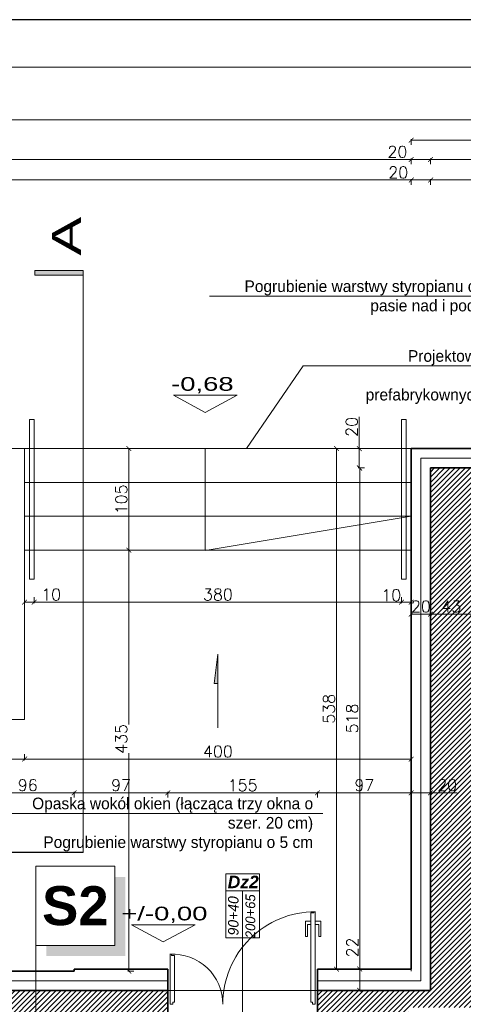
# Model space of a CAD drawing. Header units: millimetres. Extents: x -740 to 33545, y -26688 to 22494.
# Tile 177 of 256: x 10701 to 11160, y 10820 to 11838. Entities that reach past the tile are written whole.
import ezdxf
from ezdxf.lldxf.tags import DXFTag

# ---------------------------------------------------------------- set-up
doc = ezdxf.new("R2010")
doc.units = ezdxf.units.MM
doc.header["$MEASUREMENT"] = 0
doc.layers.get('Defpoints').update_dxf_attribs({"color": 252})
doc.layers.add('a3', color=252, linetype='Continuous', lineweight=30, plot=False)
for name, color, linetype, lineweight in [('A_istniejące ściany', 252, 'Continuous', 35), ('A_izolacja', 252, 'Continuous', 9), ('A_l.przerywana', 252, 'ICAD_ISO03W100', 9), ('A_okna wymieniane', 252, 'Continuous', 15), ('A_opisy', 252, 'Continuous', 15), ('l.widokowa', 252, 'Continuous', 15), ('l.wypełnien', 252, 'Continuous', 5), ('linia opisowa', 252, 'Continuous', 9), ('Nowe_820-G Rysunki Obrazki_Nr_pióra__1', 252, 'Continuous', 13), ('wymiarowanie', 252, 'Continuous', 9)]:
    doc.layers.add(name, color=color, linetype=linetype, lineweight=lineweight)
doc.layers.add('D-opis', color=252, linetype='Continuous')
doc.layers.add('stolarka', color=252, linetype='Continuous')
doc.styles.add('ARIALL', font='GOTHIC.TTF', dxfattribs={"height": 40})
doc.styles.add('PROFILE', font='GOTHIC.TTF', dxfattribs={"width": 0.8})
doc.styles.add('ROMANS', font='romans')
doc.styles.add('styl2', font='simplex.shx')
doc.linetypes.add('BATTING', pattern='A,0.00254,-2.54,[134,ltypeshp.shx,S=2.54,R=0,X=-2.54,Y=0],-5.08,[134,ltypeshp.shx,S=2.54,R=180,X=2.54,Y=0],-2.54', length=10.16254)
tags = doc.linetypes.add('DASH', pattern=[15, 10, -5]).pattern_tags.tags
tags[6:7] = [DXFTag(74, 4), DXFTag(75, 0), DXFTag(340, '0'), DXFTag(46, 0.0), DXFTag(50, 0.0), DXFTag(44, 0.0), DXFTag(45, 0.0)]
tags[4:5] = [DXFTag(74, 4), DXFTag(75, 0), DXFTag(340, '0'), DXFTag(46, 0.0), DXFTag(50, 0.0), DXFTag(44, 0.0), DXFTag(45, 0.0)]
tags = doc.linetypes.add('ICAD_ISO03W100', pattern=[30, 12, -18]).pattern_tags.tags
tags[6:7] = [DXFTag(74, 4), DXFTag(75, 0), DXFTag(340, '0'), DXFTag(46, 1.0), DXFTag(50, 0.0), DXFTag(44, 0.0), DXFTag(45, 0.0)]
tags[4:5] = [DXFTag(74, 4), DXFTag(75, 0), DXFTag(340, '0'), DXFTag(46, 1.0), DXFTag(50, 0.0), DXFTag(44, 0.0), DXFTag(45, 0.0)]
doc.dimstyles.new('Skala 1-50', dxfattribs={"dimtxt": 12, "dimasz": 5, "dimexe": 1, "dimexo": 1, "dimgap": 1.5, "dimtad": 1, "dimdec": 1, "dimrnd": 0.5, "dimtxsty": 'styl2', "dimblk": 'ARCHTICK', "dimcen": 5, "dimadec": 0, "dimazin": 0, "dimtfac": 1, "dimtdec": 1, "dimtmove": 1, "dimatfit": 3, "dimldrblk": 'ARCHTICK', "dimfxl": 0, "dimlwd": -1, "dimlwe": -1, "dimarcsym": 0})

# ---------------------------------------------------------------- blocks, each defined once
blk = doc.blocks.new('_ArchTick')
at = {"color": 0, "linetype": 'ByBlock', "const_width": 0.15}
blk.add_lwpolyline([(-0.5, -0.5), (0.5, 0.5)], dxfattribs=at)
blk = doc.blocks.new('*D1754')
at = {"layer": 'Defpoints', "color": 0}
for p in [(10104.2, 11114.5), (10706.3, 11114.5), (10706.3, 11073.5)]:
    blk.add_point(p, dxfattribs=at)
at = {"layer": 'wymiarowanie', "color": 0}
for p, q in [((10104.2, 11078.5), (10104.2, 11072.5)), ((10706.3, 11078.5), (10706.3, 11072.5)), ((10104.2, 11073.5), (10706.3, 11073.5))]:
    blk.add_line(p, q, dxfattribs=at)
at = {"layer": 'wymiarowanie', "color": 0, "xscale": 5, "yscale": 5, "zscale": 5, "rotation": 180}
blk.add_blockref('_ArchTick', (10104.2, 11073.5), dxfattribs=at)
at = {"layer": 'wymiarowanie', "color": 0, "xscale": 5, "yscale": 5, "zscale": 5}
blk.add_blockref('_ArchTick', (10706.3, 11073.5), dxfattribs=at)
at = {"layer": 'wymiarowanie', "color": 0, "insert": (10405.2, 11081.3), "char_height": 12, "attachment_point": 5, "style": 'styl2'}
blk.add_mtext('602', dxfattribs=at)
blk = doc.blocks.new('*D1755')
at = {"layer": 'Defpoints', "color": 0}
for p in [(10706.3, 11114.5), (11106.3, 11092.8), (11106.3, 11073.5)]:
    blk.add_point(p, dxfattribs=at)
at = {"layer": 'wymiarowanie', "color": 0}
for p, q in [((10706.3, 11078.5), (10706.3, 11072.5)), ((11106.3, 11078.5), (11106.3, 11072.5)), ((10706.3, 11073.5), (11106.3, 11073.5))]:
    blk.add_line(p, q, dxfattribs=at)
at = {"layer": 'wymiarowanie', "color": 0, "xscale": 5, "yscale": 5, "zscale": 5, "rotation": 180}
blk.add_blockref('_ArchTick', (10706.3, 11073.5), dxfattribs=at)
at = {"layer": 'wymiarowanie', "color": 0, "xscale": 5, "yscale": 5, "zscale": 5}
blk.add_blockref('_ArchTick', (11106.3, 11073.5), dxfattribs=at)
at = {"layer": 'wymiarowanie', "color": 0, "insert": (10906.3, 11081.3), "char_height": 12, "attachment_point": 5, "style": 'styl2'}
blk.add_mtext('400', dxfattribs=at)
blk = doc.blocks.new('*D1756')
at = {"layer": 'Defpoints', "color": 0}
for p in [(10835.9, 11394.5), (10814.2, 11289.5), (10835.9, 11289.5)]:
    blk.add_point(p, dxfattribs=at)
at = {"layer": 'wymiarowanie', "color": 0}
for p, q in [((10819.2, 11394.5), (10813.2, 11394.5)), ((10814.2, 11394.5), (10814.2, 11289.5)), ((10819.2, 11289.5), (10813.2, 11289.5))]:
    blk.add_line(p, q, dxfattribs=at)
at = {"layer": 'wymiarowanie', "color": 0, "xscale": 5, "yscale": 5, "zscale": 5}
for p, rotation in [((10814.2, 11394.5), 90), ((10814.2, 11289.5), 270)]:
    blk.add_blockref('_ArchTick', p, dxfattribs=dict(at, rotation=rotation))
at = {"layer": 'wymiarowanie', "color": 0, "insert": (10806.4, 11342), "char_height": 12, "attachment_point": 5, "rotation": 90, "style": 'styl2'}
blk.add_mtext('105', dxfattribs=at)
blk = doc.blocks.new('*D1757')
at = {"layer": 'Defpoints', "color": 0}
for p in [(10835.9, 11289.5), (10814.2, 10854.3), (10836.4, 10854.3)]:
    blk.add_point(p, dxfattribs=at)
at = {"layer": 'wymiarowanie', "color": 0}
for p, q in [((10819.2, 11289.5), (10813.2, 11289.5)), ((10814.2, 11289.5), (10814.2, 11109.1)), ((10814.2, 10854.3), (10814.2, 11079.5)), ((10819.2, 10854.3), (10813.2, 10854.3))]:
    blk.add_line(p, q, dxfattribs=at)
at = {"layer": 'wymiarowanie', "color": 0, "xscale": 5, "yscale": 5, "zscale": 5}
for p, rotation in [((10814.2, 11289.5), 90), ((10814.2, 10854.3), 270)]:
    blk.add_blockref('_ArchTick', p, dxfattribs=dict(at, rotation=rotation))
at = {"layer": 'wymiarowanie', "color": 0, "insert": (10806.4, 11094.3), "char_height": 12, "attachment_point": 5, "rotation": 90, "style": 'styl2'}
blk.add_mtext('435', dxfattribs=at)
blk = doc.blocks.new('*D2059')
at = {"layer": 'Defpoints', "color": 0}
for p in [(10716.3, 11259.5), (11096.3, 11259.5), (11096.3, 11235.8)]:
    blk.add_point(p, dxfattribs=at)
at = {"layer": 'wymiarowanie', "color": 0}
for p, q in [((10716.3, 11240.8), (10716.3, 11234.8)), ((11096.3, 11240.8), (11096.3, 11234.8)), ((10716.3, 11235.8), (11096.3, 11235.8))]:
    blk.add_line(p, q, dxfattribs=at)
at = {"layer": 'wymiarowanie', "color": 0, "xscale": 5, "yscale": 5, "zscale": 5, "rotation": 180}
blk.add_blockref('_ArchTick', (10716.3, 11235.8), dxfattribs=at)
at = {"layer": 'wymiarowanie', "color": 0, "xscale": 5, "yscale": 5, "zscale": 5}
blk.add_blockref('_ArchTick', (11096.3, 11235.8), dxfattribs=at)
at = {"layer": 'wymiarowanie', "color": 0, "insert": (10906.3, 11243.6), "char_height": 12, "attachment_point": 5, "style": 'styl2'}
blk.add_mtext('380', dxfattribs=at)
blk = doc.blocks.new('*D2080')
at = {"layer": 'Defpoints', "color": 0}
for p in [(11106.3, 11672.2), (11106.3, 11394.5), (9944.2, 11388.7)]:
    blk.add_point(p, dxfattribs=at)
at = {"layer": 'wymiarowanie', "color": 0}
for p, q in [((9944.2, 11667.2), (9944.2, 11673.2)), ((9944.2, 11672.2), (11106.3, 11672.2)), ((11106.3, 11667.2), (11106.3, 11673.2))]:
    blk.add_line(p, q, dxfattribs=at)
at = {"layer": 'wymiarowanie', "color": 0, "xscale": 5, "yscale": 5, "zscale": 5, "rotation": 180}
blk.add_blockref('_ArchTick', (9944.2, 11672.2), dxfattribs=at)
at = {"layer": 'wymiarowanie', "color": 0, "xscale": 5, "yscale": 5, "zscale": 5}
blk.add_blockref('_ArchTick', (11106.3, 11672.2), dxfattribs=at)
at = {"layer": 'wymiarowanie', "color": 0, "insert": (10525.2, 11680), "char_height": 12, "attachment_point": 5, "style": 'styl2'}
blk.add_mtext('1162', dxfattribs=at)
blk = doc.blocks.new('*D2081')
at = {"layer": 'Defpoints', "color": 0}
for p in [(11126.3, 11672.2), (11106.3, 11394.5), (11126.3, 11374.5)]:
    blk.add_point(p, dxfattribs=at)
at = {"layer": 'wymiarowanie', "color": 0}
for p, q in [((11106.3, 11667.2), (11106.3, 11673.2)), ((11106.3, 11672.2), (11126.3, 11672.2)), ((11126.3, 11667.2), (11126.3, 11673.2))]:
    blk.add_line(p, q, dxfattribs=at)
at = {"layer": 'wymiarowanie', "color": 0, "xscale": 5, "yscale": 5, "zscale": 5, "rotation": 180}
blk.add_blockref('_ArchTick', (11106.3, 11672.2), dxfattribs=at)
at = {"layer": 'wymiarowanie', "color": 0, "xscale": 5, "yscale": 5, "zscale": 5}
blk.add_blockref('_ArchTick', (11126.3, 11672.2), dxfattribs=at)
at = {"layer": 'wymiarowanie', "color": 0, "insert": (11092.9, 11680), "char_height": 12, "attachment_point": 5, "style": 'styl2'}
blk.add_mtext('20', dxfattribs=at)
blk = doc.blocks.new('*D2082')
at = {"layer": 'Defpoints', "color": 0}
for p in [(11251.9, 11672.2), (11251.9, 11394.5), (11126.3, 11374.5)]:
    blk.add_point(p, dxfattribs=at)
at = {"layer": 'wymiarowanie', "color": 0}
for p, q in [((11126.3, 11667.2), (11126.3, 11673.2)), ((11126.3, 11672.2), (11251.9, 11672.2)), ((11251.9, 11667.2), (11251.9, 11673.2))]:
    blk.add_line(p, q, dxfattribs=at)
at = {"layer": 'wymiarowanie', "color": 0, "xscale": 5, "yscale": 5, "zscale": 5, "rotation": 180}
blk.add_blockref('_ArchTick', (11126.3, 11672.2), dxfattribs=at)
at = {"layer": 'wymiarowanie', "color": 0, "xscale": 5, "yscale": 5, "zscale": 5}
blk.add_blockref('_ArchTick', (11251.9, 11672.2), dxfattribs=at)
at = {"layer": 'wymiarowanie', "color": 0, "insert": (11189.1, 11680.6), "char_height": 12, "attachment_point": 5, "style": 'styl2'}
blk.add_mtext('125,5', dxfattribs=at)
blk = doc.blocks.new('*D2089')
at = {"layer": 'Defpoints', "color": 0}
for p in [(11106.3, 11693.5), (9944.2, 11667.2), (11106.3, 11667.2)]:
    blk.add_point(p, dxfattribs=at)
at = {"layer": 'wymiarowanie', "color": 0}
for p, q in [((9944.2, 11688.5), (9944.2, 11694.5)), ((9944.2, 11693.5), (11106.3, 11693.5)), ((11106.3, 11688.5), (11106.3, 11694.5))]:
    blk.add_line(p, q, dxfattribs=at)
at = {"layer": 'wymiarowanie', "color": 0, "xscale": 5, "yscale": 5, "zscale": 5, "rotation": 180}
blk.add_blockref('_ArchTick', (9944.2, 11693.5), dxfattribs=at)
at = {"layer": 'wymiarowanie', "color": 0, "xscale": 5, "yscale": 5, "zscale": 5}
blk.add_blockref('_ArchTick', (11106.3, 11693.5), dxfattribs=at)
at = {"layer": 'wymiarowanie', "color": 0, "insert": (10525.2, 11701.3), "char_height": 12, "attachment_point": 5, "style": 'styl2'}
blk.add_mtext('1162', dxfattribs=at)
blk = doc.blocks.new('*D2090')
at = {"layer": 'Defpoints', "color": 0}
for p in [(11126.3, 11693.5), (11106.3, 11667.2), (11126.3, 11667.2)]:
    blk.add_point(p, dxfattribs=at)
at = {"layer": 'wymiarowanie', "color": 0}
for p, q in [((11106.3, 11688.5), (11106.3, 11694.5)), ((11106.3, 11693.5), (11126.3, 11693.5)), ((11126.3, 11688.5), (11126.3, 11694.5))]:
    blk.add_line(p, q, dxfattribs=at)
at = {"layer": 'wymiarowanie', "color": 0, "xscale": 5, "yscale": 5, "zscale": 5, "rotation": 180}
blk.add_blockref('_ArchTick', (11106.3, 11693.5), dxfattribs=at)
at = {"layer": 'wymiarowanie', "color": 0, "xscale": 5, "yscale": 5, "zscale": 5}
blk.add_blockref('_ArchTick', (11126.3, 11693.5), dxfattribs=at)
at = {"layer": 'wymiarowanie', "color": 0, "insert": (11092, 11701.3), "char_height": 12, "attachment_point": 5, "style": 'styl2'}
blk.add_mtext('20', dxfattribs=at)
blk = doc.blocks.new('*D2091')
at = {"layer": 'Defpoints', "color": 0}
for p in [(11251.9, 11693.5), (11126.3, 11667.2), (11251.9, 11667.2)]:
    blk.add_point(p, dxfattribs=at)
at = {"layer": 'wymiarowanie', "color": 0}
for p, q in [((11126.3, 11688.5), (11126.3, 11694.5)), ((11126.3, 11693.5), (11251.9, 11693.5)), ((11251.9, 11688.5), (11251.9, 11694.5))]:
    blk.add_line(p, q, dxfattribs=at)
at = {"layer": 'wymiarowanie', "color": 0, "xscale": 5, "yscale": 5, "zscale": 5, "rotation": 180}
blk.add_blockref('_ArchTick', (11126.3, 11693.5), dxfattribs=at)
at = {"layer": 'wymiarowanie', "color": 0, "xscale": 5, "yscale": 5, "zscale": 5}
blk.add_blockref('_ArchTick', (11251.9, 11693.5), dxfattribs=at)
at = {"layer": 'wymiarowanie', "color": 0, "insert": (11189.1, 11701.8), "char_height": 12, "attachment_point": 5, "style": 'styl2'}
blk.add_mtext('125,5', dxfattribs=at)
blk = doc.blocks.new('*D2095')
at = {"layer": 'Defpoints', "color": 0}
for p in [(11106.3, 11713.5), (11106.3, 11688.5), (11902.3, 11688.5)]:
    blk.add_point(p, dxfattribs=at)
at = {"layer": 'wymiarowanie', "color": 0}
for p, q in [((11106.3, 11708.5), (11106.3, 11714.5)), ((11902.3, 11713.5), (11106.3, 11713.5)), ((11902.3, 11708.5), (11902.3, 11714.5))]:
    blk.add_line(p, q, dxfattribs=at)
at = {"layer": 'wymiarowanie', "color": 0, "xscale": 5, "yscale": 5, "zscale": 5, "rotation": 180}
blk.add_blockref('_ArchTick', (11106.3, 11713.5), dxfattribs=at)
at = {"layer": 'wymiarowanie', "color": 0, "xscale": 5, "yscale": 5, "zscale": 5}
blk.add_blockref('_ArchTick', (11902.3, 11713.5), dxfattribs=at)
at = {"layer": 'wymiarowanie', "color": 0, "insert": (11504.3, 11721.3), "char_height": 12, "attachment_point": 5, "style": 'styl2'}
blk.add_mtext('796', dxfattribs=at)
blk = doc.blocks.new('*D2096')
at = {"layer": 'Defpoints', "color": 0}
for p in [(11902.3, 11734.5), (8867.2, 11672.2), (11902.3, 11672.2)]:
    blk.add_point(p, dxfattribs=at)
at = {"layer": 'wymiarowanie', "color": 0}
for p, q in [((8867.2, 11729.5), (8867.2, 11735.5)), ((8867.2, 11734.5), (11902.3, 11734.5)), ((11902.3, 11729.5), (11902.3, 11735.5))]:
    blk.add_line(p, q, dxfattribs=at)
at = {"layer": 'wymiarowanie', "color": 0, "xscale": 5, "yscale": 5, "zscale": 5, "rotation": 180}
blk.add_blockref('_ArchTick', (8867.2, 11734.5), dxfattribs=at)
at = {"layer": 'wymiarowanie', "color": 0, "xscale": 5, "yscale": 5, "zscale": 5}
blk.add_blockref('_ArchTick', (11902.3, 11734.5), dxfattribs=at)
at = {"layer": 'wymiarowanie', "color": 0, "insert": (10384.8, 11742.3), "char_height": 12, "attachment_point": 5, "style": 'styl2'}
blk.add_mtext('3035', dxfattribs=at)
blk = doc.blocks.new('*D2108')
at = {"layer": 'Defpoints', "color": 0}
for p in [(11126, 11394.5), (11052.6, 11374.5), (11126.3, 11374.5)]:
    blk.add_point(p, dxfattribs=at)
at = {"layer": 'wymiarowanie', "color": 0}
for p, q in [((11052.6, 11394.5), (11052.6, 11427.2)), ((11057.6, 11394.5), (11051.6, 11394.5)), ((11052.6, 11394.5), (11052.6, 11374.5)), ((11057.6, 11374.5), (11051.6, 11374.5))]:
    blk.add_line(p, q, dxfattribs=at)
at = {"layer": 'wymiarowanie', "color": 0, "xscale": 5, "yscale": 5, "zscale": 5}
for p, rotation in [((11052.6, 11394.5), 90), ((11052.6, 11374.5), 270)]:
    blk.add_blockref('_ArchTick', p, dxfattribs=dict(at, rotation=rotation))
at = {"layer": 'wymiarowanie', "color": 0, "insert": (11044.8, 11416.9), "char_height": 12, "attachment_point": 5, "rotation": 90, "style": 'styl2'}
blk.add_mtext('20', dxfattribs=at)
blk = doc.blocks.new('*D2109')
at = {"layer": 'Defpoints', "color": 0}
for p in [(11126.3, 11374.5), (11053, 10856.3), (11075.4, 10856.3)]:
    blk.add_point(p, dxfattribs=at)
at = {"layer": 'wymiarowanie', "color": 0}
for p, q in [((11058, 11374.5), (11052, 11374.5)), ((11053, 11374.5), (11053, 10856.3)), ((11058, 10856.3), (11052, 10856.3))]:
    blk.add_line(p, q, dxfattribs=at)
at = {"layer": 'wymiarowanie', "color": 0, "xscale": 5, "yscale": 5, "zscale": 5}
for p, rotation in [((11053, 11374.5), 90), ((11053, 10856.3), 270)]:
    blk.add_blockref('_ArchTick', p, dxfattribs=dict(at, rotation=rotation))
at = {"layer": 'wymiarowanie', "color": 0, "insert": (11045.2, 11115.4), "char_height": 12, "attachment_point": 5, "rotation": 90, "style": 'styl2'}
blk.add_mtext('518', dxfattribs=at)
blk = doc.blocks.new('*D2110')
at = {"layer": 'Defpoints', "color": 0}
for p in [(11075.4, 10856.3), (11053, 10834.3), (11076.8, 10834.3)]:
    blk.add_point(p, dxfattribs=at)
at = {"layer": 'wymiarowanie', "color": 0}
for p, q in [((11053, 10856.3), (11053, 10888.9)), ((11058, 10856.3), (11052, 10856.3)), ((11053, 10856.3), (11053, 10834.3)), ((11058, 10834.3), (11052, 10834.3))]:
    blk.add_line(p, q, dxfattribs=at)
at = {"layer": 'wymiarowanie', "color": 0, "xscale": 5, "yscale": 5, "zscale": 5}
for p, rotation in [((11053, 10856.3), 90), ((11053, 10834.3), 270)]:
    blk.add_blockref('_ArchTick', p, dxfattribs=dict(at, rotation=rotation))
at = {"layer": 'wymiarowanie', "color": 0, "insert": (11045.4, 10878.7), "char_height": 12, "attachment_point": 5, "rotation": 90, "style": 'styl2'}
blk.add_mtext('22', dxfattribs=at)
blk = doc.blocks.new('*D2111')
at = {"layer": 'Defpoints', "color": 0}
for p in [(11029.1, 11394.5), (11075.4, 11394.5), (11075.4, 10856.3)]:
    blk.add_point(p, dxfattribs=at)
at = {"layer": 'wymiarowanie', "color": 0}
for p, q in [((11034.1, 11394.5), (11028.1, 11394.5)), ((11029.1, 10856.3), (11029.1, 11394.5)), ((11034.1, 10856.3), (11028.1, 10856.3))]:
    blk.add_line(p, q, dxfattribs=at)
at = {"layer": 'wymiarowanie', "color": 0, "xscale": 5, "yscale": 5, "zscale": 5}
for p, rotation in [((11029.1, 11394.5), 90), ((11029.1, 10856.3), 270)]:
    blk.add_blockref('_ArchTick', p, dxfattribs=dict(at, rotation=rotation))
at = {"layer": 'wymiarowanie', "color": 0, "insert": (11021.3, 11125.4), "char_height": 12, "attachment_point": 5, "rotation": 90, "style": 'styl2'}
blk.add_mtext('538', dxfattribs=at)
blk = doc.blocks.new('*D2119')
at = {"layer": 'Defpoints', "color": 0}
for p in [(10757.6, 11038.7), (10661.7, 10859.3), (10757.6, 10856.3)]:
    blk.add_point(p, dxfattribs=at)
at = {"layer": 'wymiarowanie', "color": 0}
for p, q in [((10661.7, 11033.7), (10661.7, 11039.7)), ((10661.7, 11038.7), (10757.6, 11038.7)), ((10757.6, 11033.7), (10757.6, 11039.7))]:
    blk.add_line(p, q, dxfattribs=at)
at = {"layer": 'wymiarowanie', "color": 0, "xscale": 5, "yscale": 5, "zscale": 5, "rotation": 180}
blk.add_blockref('_ArchTick', (10661.7, 11038.7), dxfattribs=at)
at = {"layer": 'wymiarowanie', "color": 0, "xscale": 5, "yscale": 5, "zscale": 5}
blk.add_blockref('_ArchTick', (10757.6, 11038.7), dxfattribs=at)
at = {"layer": 'wymiarowanie', "color": 0, "insert": (10709.6, 11046.5), "char_height": 12, "attachment_point": 5, "style": 'styl2'}
blk.add_mtext('96', dxfattribs=at)
blk = doc.blocks.new('*D2120')
at = {"layer": 'Defpoints', "color": 0}
for p in [(10854.5, 11038.7), (10757.6, 10856.3), (10854.5, 10856.3)]:
    blk.add_point(p, dxfattribs=at)
at = {"layer": 'wymiarowanie', "color": 0}
for p, q in [((10757.6, 11033.7), (10757.6, 11039.7)), ((10757.6, 11038.7), (10854.5, 11038.7)), ((10854.5, 11033.7), (10854.5, 11039.7))]:
    blk.add_line(p, q, dxfattribs=at)
at = {"layer": 'wymiarowanie', "color": 0, "xscale": 5, "yscale": 5, "zscale": 5, "rotation": 180}
blk.add_blockref('_ArchTick', (10757.6, 11038.7), dxfattribs=at)
at = {"layer": 'wymiarowanie', "color": 0, "xscale": 5, "yscale": 5, "zscale": 5}
blk.add_blockref('_ArchTick', (10854.5, 11038.7), dxfattribs=at)
at = {"layer": 'wymiarowanie', "color": 0, "insert": (10806.1, 11046.5), "char_height": 12, "attachment_point": 5, "style": 'styl2'}
blk.add_mtext('97', dxfattribs=at)
blk = doc.blocks.new('*D2121')
at = {"layer": 'Defpoints', "color": 0}
for p in [(11009.4, 11038.7), (10854.5, 10856.3), (11009.4, 10856.3)]:
    blk.add_point(p, dxfattribs=at)
at = {"layer": 'wymiarowanie', "color": 0}
for p, q in [((10854.5, 11033.7), (10854.5, 11039.7)), ((10854.5, 11038.7), (11009.4, 11038.7)), ((11009.4, 11033.7), (11009.4, 11039.7))]:
    blk.add_line(p, q, dxfattribs=at)
at = {"layer": 'wymiarowanie', "color": 0, "xscale": 5, "yscale": 5, "zscale": 5, "rotation": 180}
blk.add_blockref('_ArchTick', (10854.5, 11038.7), dxfattribs=at)
at = {"layer": 'wymiarowanie', "color": 0, "xscale": 5, "yscale": 5, "zscale": 5}
blk.add_blockref('_ArchTick', (11009.4, 11038.7), dxfattribs=at)
at = {"layer": 'wymiarowanie', "color": 0, "insert": (10931.9, 11046.4), "char_height": 12, "attachment_point": 5, "style": 'styl2'}
blk.add_mtext('155', dxfattribs=at)
blk = doc.blocks.new('*D2122')
at = {"layer": 'Defpoints', "color": 0}
for p in [(11106.3, 11038.7), (11009.4, 10856.3), (11106.3, 10856.3)]:
    blk.add_point(p, dxfattribs=at)
at = {"layer": 'wymiarowanie', "color": 0}
for p, q in [((11009.4, 11033.7), (11009.4, 11039.7)), ((11009.4, 11038.7), (11106.3, 11038.7)), ((11106.3, 11033.7), (11106.3, 11039.7))]:
    blk.add_line(p, q, dxfattribs=at)
at = {"layer": 'wymiarowanie', "color": 0, "xscale": 5, "yscale": 5, "zscale": 5, "rotation": 180}
blk.add_blockref('_ArchTick', (11009.4, 11038.7), dxfattribs=at)
at = {"layer": 'wymiarowanie', "color": 0, "xscale": 5, "yscale": 5, "zscale": 5}
blk.add_blockref('_ArchTick', (11106.3, 11038.7), dxfattribs=at)
at = {"layer": 'wymiarowanie', "color": 0, "insert": (11057.8, 11046.5), "char_height": 12, "attachment_point": 5, "style": 'styl2'}
blk.add_mtext('97', dxfattribs=at)
blk = doc.blocks.new('*D2123')
at = {"layer": 'Defpoints', "color": 0}
for p in [(11126.3, 11038.7), (11126.3, 11020.9), (11106.3, 10856.3)]:
    blk.add_point(p, dxfattribs=at)
at = {"layer": 'wymiarowanie', "color": 0}
for p, q in [((11106.3, 11033.7), (11106.3, 11039.7)), ((11106.3, 11038.7), (11126.3, 11038.7)), ((11126.3, 11033.7), (11126.3, 11039.7)), ((11126.3, 11038.7), (11153.8, 11038.7))]:
    blk.add_line(p, q, dxfattribs=at)
at = {"layer": 'wymiarowanie', "color": 0, "xscale": 5, "yscale": 5, "zscale": 5, "rotation": 180}
blk.add_blockref('_ArchTick', (11106.3, 11038.7), dxfattribs=at)
at = {"layer": 'wymiarowanie', "color": 0, "xscale": 5, "yscale": 5, "zscale": 5}
blk.add_blockref('_ArchTick', (11126.3, 11038.7), dxfattribs=at)
at = {"layer": 'wymiarowanie', "color": 0, "insert": (11143.5, 11046.5), "char_height": 12, "attachment_point": 5, "style": 'styl2'}
blk.add_mtext('20', dxfattribs=at)
blk = doc.blocks.new('*D2690')
at = {"layer": 'Defpoints', "color": 0}
for p in [(11126.3, 11240.6), (11169.4, 11240.6), (11126.3, 11223.4)]:
    blk.add_point(p, dxfattribs=at)
at = {"layer": 'wymiarowanie', "color": 0}
for p, q in [((11126.3, 11228.4), (11126.3, 11222.4)), ((11169.4, 11223.4), (11126.3, 11223.4)), ((11169.4, 11228.4), (11169.4, 11222.4))]:
    blk.add_line(p, q, dxfattribs=at)
at = {"layer": 'wymiarowanie', "color": 0, "xscale": 5, "yscale": 5, "zscale": 5, "rotation": 180}
blk.add_blockref('_ArchTick', (11126.3, 11223.4), dxfattribs=at)
at = {"layer": 'wymiarowanie', "color": 0, "xscale": 5, "yscale": 5, "zscale": 5}
blk.add_blockref('_ArchTick', (11169.4, 11223.4), dxfattribs=at)
at = {"layer": 'wymiarowanie', "color": 0, "insert": (11147.8, 11231.2), "char_height": 12, "attachment_point": 5, "style": 'styl2'}
blk.add_mtext('43', dxfattribs=at)
blk = doc.blocks.new('*D2691')
at = {"layer": 'Defpoints', "color": 0}
for p in [(11106.3, 11248.9), (11126.3, 11240.6), (11106.3, 11223.4)]:
    blk.add_point(p, dxfattribs=at)
at = {"layer": 'wymiarowanie', "color": 0}
for p, q in [((11106.3, 11228.4), (11106.3, 11222.4)), ((11126.3, 11223.4), (11106.3, 11223.4)), ((11126.3, 11228.4), (11126.3, 11222.4))]:
    blk.add_line(p, q, dxfattribs=at)
at = {"layer": 'wymiarowanie', "color": 0, "xscale": 5, "yscale": 5, "zscale": 5, "rotation": 180}
blk.add_blockref('_ArchTick', (11106.3, 11223.4), dxfattribs=at)
at = {"layer": 'wymiarowanie', "color": 0, "xscale": 5, "yscale": 5, "zscale": 5}
blk.add_blockref('_ArchTick', (11126.3, 11223.4), dxfattribs=at)
at = {"layer": 'wymiarowanie', "color": 0, "insert": (11116.3, 11231.2), "char_height": 12, "attachment_point": 5, "style": 'styl2'}
blk.add_mtext('20', dxfattribs=at)
blk = doc.blocks.new('*D2841')
at = {"layer": 'Defpoints', "color": 0}
for p in [(10706.3, 11240.8), (10716.3, 11240.8), (10706.3, 11235.8)]:
    blk.add_point(p, dxfattribs=at)
at = {"layer": 'wymiarowanie', "color": 0}
for p, q in [((10706.3, 11239.8), (10706.3, 11234.8)), ((10716.3, 11239.8), (10716.3, 11234.8)), ((10716.3, 11235.8), (10706.3, 11235.8)), ((10716.3, 11235.8), (10743, 11235.8))]:
    blk.add_line(p, q, dxfattribs=at)
at = {"layer": 'wymiarowanie', "color": 0, "xscale": 5, "yscale": 5, "zscale": 5, "rotation": 180}
blk.add_blockref('_ArchTick', (10706.3, 11235.8), dxfattribs=at)
at = {"layer": 'wymiarowanie', "color": 0, "xscale": 5, "yscale": 5, "zscale": 5}
blk.add_blockref('_ArchTick', (10716.3, 11235.8), dxfattribs=at)
at = {"layer": 'wymiarowanie', "color": 0, "insert": (10733.8, 11243.6), "char_height": 12, "attachment_point": 5, "style": 'styl2'}
blk.add_mtext('10', dxfattribs=at)
blk = doc.blocks.new('*D2842')
at = {"layer": 'Defpoints', "color": 0}
for p in [(11096.3, 11240.8), (11106.3, 11240.8), (11106.3, 11235.8)]:
    blk.add_point(p, dxfattribs=at)
at = {"layer": 'wymiarowanie', "color": 0}
for p, q in [((11096.3, 11239.8), (11096.3, 11234.8)), ((11106.3, 11239.8), (11106.3, 11234.8)), ((11096.3, 11235.8), (11106.3, 11235.8))]:
    blk.add_line(p, q, dxfattribs=at)
at = {"layer": 'wymiarowanie', "color": 0, "xscale": 5, "yscale": 5, "zscale": 5, "rotation": 180}
blk.add_blockref('_ArchTick', (11096.3, 11235.8), dxfattribs=at)
at = {"layer": 'wymiarowanie', "color": 0, "xscale": 5, "yscale": 5, "zscale": 5}
blk.add_blockref('_ArchTick', (11106.3, 11235.8), dxfattribs=at)
at = {"layer": 'wymiarowanie', "color": 0, "insert": (11085.7, 11242.9), "char_height": 12, "attachment_point": 5, "style": 'styl2'}
blk.add_mtext('10', dxfattribs=at)

msp = doc.modelspace()

# ---------------------------------------------------------------- hatches: boundary and pattern name
at = {"layer": 'l.wypełnien'}
h = msp.add_hatch(dxfattribs=at)
h.set_pattern_fill('ANSI31', color=256, scale=30, style=0)
h.paths.add_polyline_path([(11009.41, 10808.08), (11009.41, 10791.99), (11103.57, 10791.99), (11103.57, 10816.54), (11178.57, 10816.54), (11178.57, 10791.99), (11191.45, 10791.99), (11191.45, 10834.32), (11169.43, 10834.32), (11169.43, 11134.32), (11169.43, 11331.32), (11249.87, 11331.32), (11249.87, 11346.56), (11249.87, 11358.41), (11249.87, 11374.5), (11169.43, 11374.5), (11126.25, 11374.5), (11126.25, 11134.32), (11126.25, 10834.32), (11009.41, 10834.32), (11009.41, 10819.93)])
h.paths.add_polyline_path([(11404.81, 11374.5), (11404.81, 11331.32), (11602.93, 11331.32), (11602.93, 11374.5)])
h.paths.add_polyline_path([(10316.23, 10791.99), (10406.43, 10791.99), (10425.43, 10791.99), (10444.43, 10791.99), (10463.43, 10791.99), (10488.71, 10791.99), (10488.71, 10808.08), (10488.71, 10819.93), (10488.71, 10834.32), (10316.23, 10834.32)])
h.paths.add_polyline_path([(10717.86, 10791.99), (10854.47, 10791.99), (10854.47, 10834.32), (10717.86, 10834.32)])
h.paths.add_polyline_path([(10643.65, 10834.32), (10643.65, 10819.93), (10643.65, 10808.08), (10643.65, 10791.99), (10717.86, 10791.99), (10717.86, 10834.32)])
h.paths.add_polyline_path([(11757.87, 11374.5), (11757.87, 11331.32), (11799.42, 11331.32), (11799.42, 11374.5)])
h.paths.add_polyline_path([(10280.43, 10834.32), (10280.43, 10791.99), (10316.23, 10791.99), (10316.23, 10834.32)])
at = {"layer": 'linia opisowa'}
msp.add_hatch(color=256, dxfattribs=at).paths.add_polyline_path([(10810.72, 10951.66), (10799.8, 10951.66), (10799.8, 10880.65), (10728.79, 10880.65), (10728.79, 10869.73), (10810.72, 10869.73)])
at = {"layer": 'stolarka', "lineweight": 9}
msp.add_hatch(color=256, dxfattribs=at).paths.add_polyline_path([(10766.95, 11578.73), (10716.95, 11578.73), (10716.95, 11573.73), (10766.95, 11573.73)])
at = {"layer": 'wymiarowanie'}
msp.add_hatch(color=256, dxfattribs=at).paths.add_polyline_path([(10902.32, 11151.63), (10906.25, 11181.83), (10906.25, 11151.63)])

# ---------------------------------------------------------------- linework, layer by layer
at = {"layer": 'a3'}
msp.add_lwpolyline([(13075.31, 8867.94), (13075.31, 11837.94), (8325.31, 11837.94), (8325.31, 8867.94), (13075.31, 8867.94)], dxfattribs=at)
at = {"layer": 'A_istniejące ściany'}
for points in [[(11169.43, 11374.5), (11126.25, 11374.5)], [(11126.25, 11374.5), (11126.25, 11134.32)], [(11126.25, 11134.32), (11126.25, 10834.32)], [(10854.47, 10834.32), (10643.65, 10834.32)], [(10854.47, 10791.99), (10854.47, 10834.32)], [(11126.25, 10834.32), (11009.41, 10834.32)], [(11009.41, 10834.32), (11009.41, 10791.99)], [(11009.41, 10834.32), (11009.41, 10819.93)]]:
    msp.add_lwpolyline(points, dxfattribs=at)
at = {"layer": 'A_izolacja', "lineweight": 35}
for p, q in [((10757.63, 10856.32), (10757.63, 10854.32)), ((10854.47, 10834.32), (10854.47, 10856.32)), ((11009.41, 10834.32), (11009.41, 10856.32))]:
    msp.add_line(p, q, dxfattribs=at)
for points in [[(11251.87, 11394.5), (11106.25, 11394.5), (11106.25, 11134.32)], [(11106.25, 11134.32), (11106.25, 10856.32), (11009.41, 10856.32)], [(10757.63, 10854.32), (10661.65, 10854.32)], [(10854.47, 10856.32), (10757.63, 10856.32)], [(11009.41, 10856.32), (11106.25, 10856.32)]]:
    msp.add_lwpolyline(points, dxfattribs=at)
at = {"layer": 'A_izolacja', "linetype": 'BATTING', "ltscale": 0.1}
for points in [[(11251.87, 11384.5), (11116.25, 11384.5), (11116.25, 11134.32)], [(11116.25, 11134.32), (11116.25, 10844.32), (11009.41, 10844.32)], [(10854.47, 10844.32), (10641.65, 10844.32)]]:
    msp.add_lwpolyline(points, dxfattribs=at)
at = {"layer": 'A_l.przerywana', "ltscale": 0.3}
msp.add_lwpolyline([(10854.47, 10834.32), (11009.41, 10834.32)], dxfattribs=at)
at = {"layer": 'A_okna wymieniane', "lineweight": 9}
for points in [[(11004.33, 10819.93), (11007.12, 10819.93), (11007.12, 10915.7), (11005.61, 10915.69), (11005.43, 10914.54), (11002.59, 10914.54), (11002.59, 10822.23), (11004.33, 10822.23), (11004.33, 10819.93)], [(10859.55, 10819.93), (10856.77, 10819.93), (10856.77, 10871.65), (10858.27, 10871.64), (10858.45, 10870.49), (10861.29, 10870.49), (10861.29, 10822.23), (10859.55, 10822.23), (10859.55, 10819.93)]]:
    msp.add_lwpolyline(points, dxfattribs=at)
at = {"layer": 'A_okna wymieniane'}
for points in [[(11002.59, 10905.78), (10996.79, 10905.78), (10996.79, 10890.12), (10999.11, 10890.12), (10999.11, 10902.3), (11002.59, 10902.3)], [(11007.12, 10905.78), (11012.92, 10905.78), (11012.92, 10890.12), (11010.6, 10890.12), (11010.6, 10902.3), (11007.12, 10902.3)]]:
    msp.add_lwpolyline(points, dxfattribs=at)
at = {"layer": 'A_okna wymieniane', "linetype": 'ICAD_ISO03W100', "lineweight": 13, "ltscale": 0.3}
msp.add_arc((11007.12, 10819.93), 95.77, 89.94689, 179.99967, dxfattribs=at)
at = {"layer": 'A_okna wymieniane', "linetype": 'ICAD_ISO03W100', "ltscale": 0.3}
msp.add_arc((10859.55, 10819.93), 51.8, 0.00075, 93.08214, dxfattribs=at)
at = {"layer": 'A_opisy'}
msp.add_line((10931.94, 10888.71), (10931.94, 10784.45), dxfattribs=at)
at = {"layer": 'A_opisy', "ltscale": 0.3}
for points in [[(10949.47, 10954.67), (10949.47, 10937.15), (10914.41, 10937.15), (10914.41, 10954.67)], [(10914.41, 10888.71), (10914.41, 10937.15), (10931.94, 10937.15), (10931.94, 10888.71)], [(10931.94, 10888.71), (10931.94, 10937.15), (10949.47, 10937.15), (10949.47, 10888.71)]]:
    msp.add_lwpolyline(points, close=True, dxfattribs=at)
at = {"layer": 'D-opis', "linetype": 'DASH', "ltscale": 2.5}
msp.add_line((10316.23, 10977.35), (10766.95, 10977.35), dxfattribs=at)
at = {"layer": 'l.widokowa'}
for points in [[(10711.25, 11424.5), (10711.25, 11259.5)], [(10711.25, 11424.5), (10716.25, 11424.5)], [(10716.25, 11424.5), (10716.25, 11259.5)], [(11096.25, 11424.5), (11096.25, 11259.5)], [(11101.25, 11424.5), (11096.25, 11424.5)], [(11101.25, 11424.5), (11101.25, 11259.5)], [(10706.25, 11394.5), (10104.19, 11394.5)], [(10706.25, 11394.5), (10706.25, 11114.5)], [(10706.25, 11394.5), (11106.25, 11394.5)], [(10706.25, 11359.5), (11106.25, 11359.5)], [(10706.25, 11324.5), (11106.25, 11324.5)], [(10706.25, 11289.5), (11106.25, 11289.5)], [(10711.25, 11259.5), (10716.25, 11259.5)], [(11101.25, 11259.5), (11096.25, 11259.5)], [(10706.25, 11114.5), (10117.19, 11114.5)]]:
    msp.add_lwpolyline(points, dxfattribs=at)
at = {"layer": 'linia opisowa'}
for points in [[(10717.86, 10880.65), (10799.8, 10880.65), (10799.8, 10962.59), (10717.86, 10962.59), (10717.86, 10880.65)], [(10717.86, 10931.91), (10717.86, 10791.99)]]:
    msp.add_lwpolyline(points, dxfattribs=at)
at = {"layer": 'Nowe_820-G Rysunki Obrazki_Nr_pióra__1', "linetype": 'Continuous', "lineweight": 13}
msp.add_lwpolyline([(10854.47, 10834.32), (10854.47, 10819.93)], dxfattribs=at)
at = {"layer": 'stolarka', "lineweight": 9}
for points in [[(10766.95, 11578.73), (10716.95, 11578.73), (10716.95, 11573.73), (10766.95, 11573.73), (10766.95, 11578.73)], [(10766.95, 11478.73), (10766.95, 11578.73)]]:
    msp.add_lwpolyline(points, dxfattribs=at)
at = {"layer": 'wymiarowanie'}
for p, q in [((11204.64, 11552.03), (10897.8, 11552.03)), ((10936.01, 11394.5), (10994.43, 11479.92)), ((10994.43, 11479.92), (11258.09, 11479.92)), ((10893.22, 11289.18), (10893.22, 11394.5)), ((10893.22, 11289.18), (11106.25, 11324.5)), ((10906.25, 11181.83), (10902.32, 11151.63)), ((10906.25, 11105.93), (10906.25, 11181.83)), ((10902.32, 11151.63), (10906.25, 11151.63)), ((11014.78, 11017.27), (10654.04, 11017.27)), ((11106.25, 10856.32), (11106.25, 10854.32))]:
    msp.add_line(p, q, dxfattribs=at)
msp.add_lwpolyline([(13026.2, 8917.05), (13026.2, 11788.83), (8374.42, 11788.83), (8374.42, 8917.05)], close=True, dxfattribs=at)
at = {"layer": 'wymiarowanie', "linetype": 'DASH', "ltscale": 2.5, "const_width": 1}
msp.add_lwpolyline([(10316.23, 10977.35), (10766.95, 10977.35), (10766.95, 11578.73)], dxfattribs=at)
at = {"layer": 'wymiarowanie', "linetype": 'ByBlock'}
for points in [[(10893.22, 11431.93), (10926.17, 11449.65), (10860.27, 11449.65)], [(10849.78, 10884.39), (10882.74, 10902.12), (10816.83, 10902.12)]]:
    msp.add_lwpolyline(points, close=True, dxfattribs=at)

# ---------------------------------------------------------------- texts
at = {"layer": 'A_opisy', "ltscale": 0.3, "width": 109.7533, "attachment_point": 1, "style": 'ARIALL'}
for s, insert, char_height, rotation in [('\\pi34.30806;{\\fCentury Gothic|b0|i1|c238|p34;90+40}\\P\\pi31.49107;{\\fCentury Gothic|b0|i1|c238|p34;\\H0.93333x;200+65}', (10916.85, 10856.81), 10.8, 90), ('{\\fArial|b1|i1|c238|p34;Dz2}', (10916.43, 10952.94), 12.96, 0)]:
    msp.add_mtext(s, dxfattribs=dict(at, insert=insert, char_height=char_height, rotation=rotation))
at = {"layer": 'linia opisowa', "insert": (10758.83, 10921.62), "char_height": 40.3278, "width": 2301.0392, "attachment_point": 5, "rotation": 359.89307}
msp.add_mtext('{\\fArial|b1|i0|c238|p34;S2}', dxfattribs=at)
at = {"layer": 'wymiarowanie', "style": 'PROFILE', "width": 1.5}
for s, p in [('-0,68', (10857.91, 11454.26)), ('+/-0,00', (10806.37, 10906.72))]:
    msp.add_text(s, height=14.149, dxfattribs=at).set_placement(p)
at = {"layer": 'wymiarowanie', "insert": (10734.74, 11593.96), "char_height": 30, "width": 87.1863, "attachment_point": 1, "rotation": 90}
msp.add_mtext('{\\fCentury Gothic|b0|i0|c238|p0;\\W1.5;A}', dxfattribs=at)
at = {"layer": 'wymiarowanie', "linetype": 'Continuous', "char_height": 12, "width": 327.6277, "attachment_point": 3, "style": 'ROMANS'}
for s, insert in [('{\\fCentury Gothic|b0|i0|c238|p0;Pogrubienie warstwy styropianu o 5 cm }{\\fCentury Gothic|b0|i0|c238|p0;w pasie nad i pod oknami }', (11229.02, 11568.38)), ('{\\fCentury Gothic|b0|i0|c238|p0;Projektowane schody terenowe}\\P{\\fCentury Gothic|b0|i0|c238|p0;Wykonane z}\\P{\\fCentury Gothic|b0|i0|c238|p0;prefabrykownych stopnic betonowych}\\P{\\fCentury Gothic|b0|i0|c238|p0;}\\P{\\fCentury Gothic|b0|i0|c238|p0; }', (11325.9, 11496.27)), ('{\\fCentury Gothic|b0|i0|c238|p0;Opaska wokół okien (łącząca trzy okna }{\\fCentury Gothic|b0|i0|c238|p0;o szer. 20 cm)}\\P{\\fCentury Gothic|b0|i0|c238|p0;Pogrubienie warstwy styropianu o 5 cm }', (11004.87, 11033.62))]:
    msp.add_mtext(s, dxfattribs=dict(at, insert=insert))

# ---------------------------------------------------------------- dimensions: what is measured, and where the dimension line sits
at = {"layer": 'wymiarowanie'}
for base, p1, p2, picture, middle in [((11902.33, 11734.47), (8867.19, 11672.24), (11902.33, 11672.24), '*D2096', (10384.76, 11742.27)), ((11106.25, 11713.46), (11902.33, 11688.5), (11106.25, 11688.5), '*D2095', (11504.29, 11721.26)), ((11106.25, 11693.5), (9944.19, 11667.24), (11106.25, 11667.24), '*D2089', (10525.22, 11701.3)), ((11251.87, 11693.5), (11126.25, 11667.24), (11251.87, 11667.24), '*D2091', (11189.06, 11701.84)), ((11106.25, 11672.24), (9944.19, 11388.7), (11106.25, 11394.5), '*D2080', (10525.22, 11680.04)), ((11251.87, 11672.24), (11126.25, 11374.5), (11251.87, 11394.5), '*D2082', (11189.06, 11680.59)), ((11096.25, 11235.81), (10716.25, 11259.5), (11096.25, 11259.5), '*D2059', (10906.25, 11243.61)), ((11126.25, 11223.37), (11169.43, 11240.57), (11126.25, 11240.57), '*D2690', (11147.84, 11231.17)), ((10706.25, 11073.53), (10104.19, 11114.5), (10706.25, 11114.5), '*D1754', (10405.22, 11081.33)), ((11106.25, 11073.53), (10706.25, 11114.5), (11106.25, 11092.83), '*D1755', (10906.25, 11081.33)), ((10757.63, 11038.75), (10661.65, 10859.32), (10757.63, 10856.32), '*D2119', (10709.64, 11046.55)), ((10854.47, 11038.75), (10757.63, 10856.32), (10854.47, 10856.32), '*D2120', (10806.05, 11046.55)), ((11009.41, 11038.75), (10854.47, 10856.32), (11009.41, 10856.32), '*D2121', (10931.94, 11046.4)), ((11106.25, 11038.75), (11009.41, 10856.32), (11106.25, 10856.32), '*D2122', (11057.83, 11046.55))]:
    dim = msp.add_linear_dim(base=base, p1=p1, p2=p2, dimstyle='Skala 1-50', dxfattribs=at)
    dim.commit()
    dim.dimension.update_dxf_attribs({"geometry": picture, "text_midpoint": middle})
for base, p1, p2, picture, middle in [((11126.25, 11693.5), (11106.25, 11667.24), (11126.25, 11667.24), '*D2090', (11092.03, 11693.5)), ((11126.25, 11672.24), (11106.25, 11394.5), (11126.25, 11374.5), '*D2081', (11092.88, 11672.24)), ((10706.25, 11235.81), (10716.25, 11240.81), (10706.25, 11240.81), '*D2841', (10733.75, 11235.81)), ((11106.25, 11235.81), (11096.25, 11240.81), (11106.25, 11240.81), '*D2842', (11085.74, 11235.11)), ((11106.25, 11223.37), (11126.25, 11240.57), (11106.25, 11248.92), '*D2691', (11116.25, 11223.37)), ((11126.25, 11038.75), (11106.25, 10856.32), (11126.25, 11020.89), '*D2123', (11143.54, 11039.15))]:
    dim = msp.add_linear_dim(base=base, p1=p1, p2=p2, dimstyle='Skala 1-50', dxfattribs=at)
    dim.commit()
    dim.dimension.update_dxf_attribs({"geometry": picture, "text_midpoint": middle, "dimtype": 160})
for base, p1, p2, picture, middle in [((11052.6, 11374.5), (11126.04, 11394.5), (11126.25, 11374.5), '*D2108', (11052.6, 11416.92)), ((10814.23, 10854.32), (10835.85, 11289.5), (10836.42, 10854.32), '*D1757', (10814.23, 11094.27)), ((11053.02, 10834.32), (11075.36, 10856.32), (11076.79, 10834.32), '*D2110', (11053.02, 10878.7))]:
    dim = msp.add_linear_dim(base=base, p1=p1, p2=p2, angle=90, dimstyle='Skala 1-50', dxfattribs=at)
    dim.commit()
    dim.dimension.update_dxf_attribs({"geometry": picture, "text_midpoint": middle, "dimtype": 160})
for base, p1, p2, picture, middle in [((10814.23, 11289.5), (10835.85, 11394.5), (10835.85, 11289.5), '*D1756', (10806.43, 11342)), ((11029.13, 11394.5), (11075.36, 10856.32), (11075.36, 11394.5), '*D2111', (11021.33, 11125.41)), ((11053.02, 10856.32), (11126.25, 11374.5), (11075.36, 10856.32), '*D2109', (11045.22, 11115.41))]:
    dim = msp.add_linear_dim(base=base, p1=p1, p2=p2, angle=90, dimstyle='Skala 1-50', dxfattribs=at)
    dim.commit()
    dim.dimension.update_dxf_attribs({"geometry": picture, "text_midpoint": middle})

doc.saveas('drawing.dxf')
